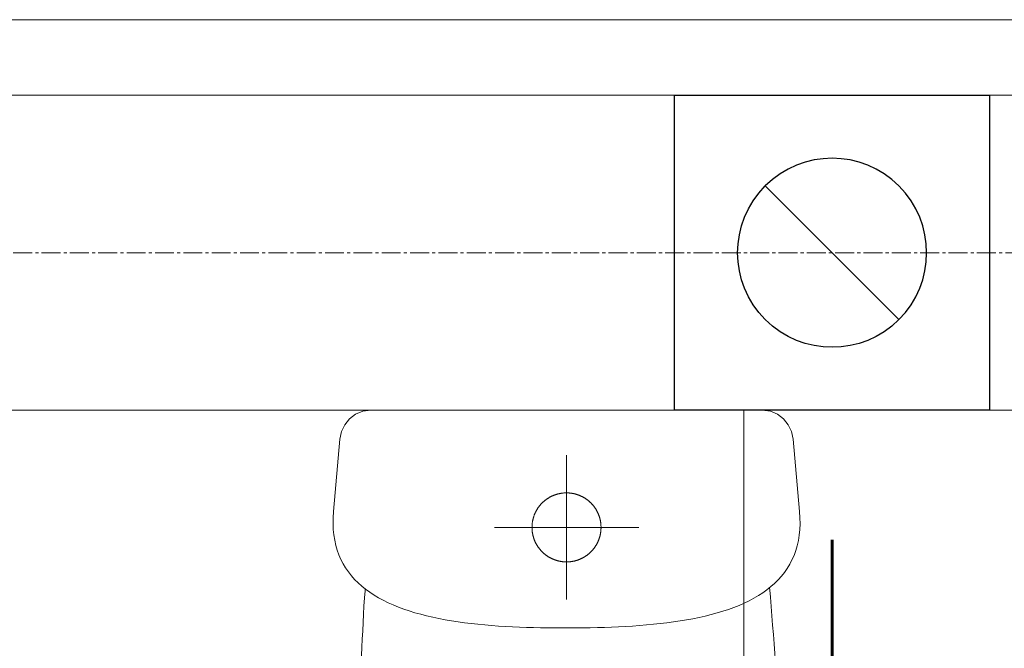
# Model space of a CAD drawing. Header units: centimetres. Extents: x 88729 to 133553, y -16225 to 14174.
# Tile 200 of 231: x 92312 to 92390, y -6333 to -6283. Entities that reach past the tile are written whole.
import ezdxf
from ezdxf.enums import TextEntityAlignment as Align

# ---------------------------------------------------------------- set-up
doc = ezdxf.new("R2010")
doc.units = ezdxf.units.CM
doc.linetypes.add('CENTER2', pattern=[1.125, 0.75, -0.125, 0.125, -0.125])
doc.layers.add('A-ARMATURA', color=252, linetype='Continuous', lineweight=5)
doc.layers.add('PR_izolacja', color=252, linetype='Continuous', lineweight=20)
for name, color, linetype in [('A-OS', 252, 'CENTER2'), ('A-SCIANY', 252, 'Continuous'), ('A-SUFITY', 252, 'Continuous'), ('B-IWE', 252, 'Continuous'), ('B-IWE-KAN', 252, 'Continuous'), ('E_PODKLAD', 7, 'Continuous'), ('mat', 252, 'Continuous'), ('R-MET-IWE', 252, 'Continuous'), ('rz_wentylacja', 252, 'Continuous')]:
    doc.layers.add(name, color=color, linetype=linetype)
doc.styles.get("Standard").update_dxf_attribs({"font": 'txt.shx'})
doc.linetypes.add('BATTING', pattern='A,0.00254,-2.54,[134,LTYPESHP.SHX,S=2.54,R=0,X=-2.54,Y=0],-5.08,[134,LTYPESHP.SHX,S=2.54,R=180,X=2.54,Y=0],-2.54', length=10.16254)

# ---------------------------------------------------------------- blocks, each defined once
blk = doc.blocks.new('A$C04280096')
at = {"layer": 'A-ARMATURA'}
for p, q in [((-161.82, -0.83), (-155.43, 0)), ((-155.43, 0), (155.43, 0)), ((155.43, 0), (161.82, -0.83)), ((-176, -11.46), (-172.25, -6.79)), ((-172.25, -6.79), (-167.48, -3.17)), ((-167.48, -3.17), (-161.82, -0.83)), ((161.82, -0.83), (167.48, -3.17)), ((167.48, -3.17), (172.25, -6.79)), ((172.25, -6.79), (176, -11.47)), ((-178.58, -16.96), (-176, -11.46)), ((176, -11.47), (178.58, -16.97)), ((-184.97, -80.5), (-179.85, -23.06)), ((-179.85, -23.06), (-178.58, -16.96)), ((178.58, -16.97), (179.85, -23.06)), ((179.85, -23.06), (184.97, -80.5)), ((0, -150.3), (0, -35.69)), ((-15.37, -70.32), (-15.61, -70.48)), ((-15.13, -70.16), (-15.37, -70.32)), ((-14.89, -70), (-15.13, -70.16)), ((-14.65, -69.84), (-14.89, -70)), ((-14.41, -69.69), (-14.65, -69.84)), ((-14.16, -69.54), (-14.41, -69.69)), ((-13.92, -69.39), (-14.16, -69.54)), ((-13.67, -69.25), (-13.92, -69.39)), ((-13.42, -69.11), (-13.67, -69.25)), ((-13.17, -68.97), (-13.42, -69.11)), ((-12.92, -68.83), (-13.17, -68.97)), ((-12.66, -68.7), (-12.92, -68.83)), ((-12.41, -68.57), (-12.66, -68.7)), ((-12.15, -68.44), (-12.41, -68.57)), ((-11.89, -68.31), (-12.15, -68.44)), ((-11.63, -68.19), (-11.89, -68.31)), ((-11.37, -68.07), (-11.63, -68.19)), ((-11.11, -67.95), (-11.37, -68.07)), ((-10.85, -67.84), (-11.11, -67.95)), ((-10.58, -67.72), (-10.85, -67.84)), ((-10.32, -67.62), (-10.58, -67.72)), ((-10.05, -67.51), (-10.32, -67.62)), ((-9.79, -67.4), (-10.05, -67.51)), ((-9.52, -67.3), (-9.79, -67.4)), ((-9.25, -67.21), (-9.52, -67.3)), ((-8.98, -67.11), (-9.25, -67.21)), ((-8.71, -67.02), (-8.98, -67.11)), ((-8.43, -66.93), (-8.71, -67.02)), ((-8.16, -66.84), (-8.43, -66.93)), ((-7.89, -66.76), (-8.16, -66.84)), ((-7.61, -66.68), (-7.89, -66.76)), ((-7.33, -66.6), (-7.61, -66.68)), ((-7.06, -66.52), (-7.33, -66.6)), ((-6.78, -66.45), (-7.06, -66.52)), ((-6.5, -66.38), (-6.78, -66.45)), ((-6.22, -66.31), (-6.5, -66.38)), ((-5.94, -66.25), (-6.22, -66.31)), ((-5.66, -66.19), (-5.94, -66.25)), ((-5.38, -66.13), (-5.66, -66.19)), ((-5.1, -66.08), (-5.38, -66.13)), ((-4.82, -66.02), (-5.1, -66.08)), ((-4.54, -65.97), (-4.82, -66.02)), ((-4.25, -65.93), (-4.54, -65.97)), ((-3.97, -65.89), (-4.25, -65.93)), ((-3.68, -65.85), (-3.97, -65.89)), ((-3.4, -65.81), (-3.68, -65.85)), ((-3.12, -65.77), (-3.4, -65.81)), ((-2.83, -65.74), (-3.12, -65.77)), ((-2.54, -65.72), (-2.83, -65.74)), ((-2.26, -65.69), (-2.54, -65.72)), ((-1.97, -65.67), (-2.26, -65.69)), ((-1.69, -65.65), (-1.97, -65.67)), ((-1.4, -65.63), (-1.69, -65.65)), ((-1.11, -65.62), (-1.4, -65.63)), ((-0.83, -65.61), (-1.11, -65.62)), ((-0.54, -65.6), (-0.83, -65.61)), ((-0.25, -65.6), (-0.54, -65.6)), ((0.03, -65.6), (-0.25, -65.6)), ((0.32, -65.6), (0.03, -65.6)), ((0.61, -65.6), (0.32, -65.6)), ((0.89, -65.61), (0.61, -65.6)), ((1.18, -65.62), (0.89, -65.61)), ((1.47, -65.64), (1.18, -65.62)), ((1.75, -65.65), (1.47, -65.64)), ((2.04, -65.67), (1.75, -65.65)), ((2.33, -65.7), (2.04, -65.67)), ((2.61, -65.72), (2.33, -65.7)), ((2.9, -65.75), (2.61, -65.72)), ((3.18, -65.78), (2.9, -65.75)), ((3.47, -65.82), (3.18, -65.78)), ((3.75, -65.86), (3.47, -65.82)), ((4.04, -65.9), (3.75, -65.86)), ((4.32, -65.94), (4.04, -65.9)), ((4.6, -65.99), (4.32, -65.94)), ((4.88, -66.04), (4.6, -65.99)), ((5.17, -66.09), (4.88, -66.04)), ((5.45, -66.14), (5.17, -66.09)), ((5.73, -66.2), (5.45, -66.14)), ((6.01, -66.26), (5.73, -66.2)), ((6.29, -66.33), (6.01, -66.26)), ((6.57, -66.4), (6.29, -66.33)), ((6.85, -66.47), (6.57, -66.4)), ((7.12, -66.54), (6.85, -66.47)), ((7.4, -66.62), (7.12, -66.54)), ((7.68, -66.69), (7.4, -66.62)), ((7.95, -66.78), (7.68, -66.69)), ((8.22, -66.86), (7.95, -66.78)), ((8.5, -66.95), (8.22, -66.86)), ((8.77, -67.04), (8.5, -66.95)), ((9.04, -67.13), (8.77, -67.04)), ((9.31, -67.23), (9.04, -67.13)), ((9.58, -67.33), (9.31, -67.23)), ((9.85, -67.43), (9.58, -67.33)), ((10.12, -67.53), (9.85, -67.43)), ((10.38, -67.64), (10.12, -67.53)), ((10.65, -67.75), (10.38, -67.64)), ((10.91, -67.86), (10.65, -67.75)), ((11.17, -67.98), (10.91, -67.86)), ((11.43, -68.1), (11.17, -67.98)), ((11.69, -68.22), (11.43, -68.1)), ((11.95, -68.34), (11.69, -68.22)), ((12.21, -68.47), (11.95, -68.34)), ((12.47, -68.6), (12.21, -68.47)), ((12.72, -68.73), (12.47, -68.6)), ((12.98, -68.86), (12.72, -68.73)), ((13.23, -69), (12.98, -68.86)), ((13.48, -69.14), (13.23, -69)), ((13.73, -69.28), (13.48, -69.14)), ((13.97, -69.43), (13.73, -69.28)), ((14.22, -69.58), (13.97, -69.43)), ((14.46, -69.73), (14.22, -69.58)), ((14.71, -69.88), (14.46, -69.73)), ((14.95, -70.03), (14.71, -69.88)), ((15.19, -70.19), (14.95, -70.03)), ((15.43, -70.35), (15.19, -70.19)), ((-22.96, -78.04), (-23.11, -78.28)), ((-22.8, -77.8), (-22.96, -78.04)), ((-22.64, -77.57), (-22.8, -77.8)), ((-22.48, -77.33), (-22.64, -77.57)), ((-22.31, -77.09), (-22.48, -77.33)), ((-22.14, -76.86), (-22.31, -77.09)), ((-21.97, -76.63), (-22.14, -76.86)), ((-21.8, -76.4), (-21.97, -76.63)), ((-21.63, -76.17), (-21.8, -76.4)), ((-21.45, -75.95), (-21.63, -76.17)), ((-21.27, -75.73), (-21.45, -75.95)), ((-21.09, -75.5), (-21.27, -75.73)), ((-20.9, -75.28), (-21.09, -75.5)), ((-20.72, -75.07), (-20.9, -75.28)), ((-20.53, -74.85), (-20.72, -75.07)), ((-20.34, -74.64), (-20.53, -74.85)), ((-20.14, -74.42), (-20.34, -74.64)), ((-19.95, -74.21), (-20.14, -74.42)), ((-19.75, -74.01), (-19.95, -74.21)), ((-19.55, -73.8), (-19.75, -74.01)), ((-19.35, -73.6), (-19.55, -73.8)), ((-19.14, -73.39), (-19.35, -73.6)), ((-18.94, -73.2), (-19.14, -73.39)), ((-18.73, -73), (-18.94, -73.2)), ((-18.52, -72.8), (-18.73, -73)), ((-18.31, -72.61), (-18.52, -72.8)), ((-18.09, -72.42), (-18.31, -72.61)), ((-17.87, -72.23), (-18.09, -72.42)), ((-17.66, -72.05), (-17.87, -72.23)), ((-17.44, -71.86), (-17.66, -72.05)), ((-17.21, -71.68), (-17.44, -71.86)), ((-16.99, -71.5), (-17.21, -71.68)), ((-16.76, -71.32), (-16.99, -71.5)), ((-16.54, -71.15), (-16.76, -71.32)), ((-16.31, -70.98), (-16.54, -71.15)), ((-16.08, -70.81), (-16.31, -70.98)), ((-15.84, -70.64), (-16.08, -70.81)), ((-15.61, -70.48), (-15.84, -70.64)), ((15.66, -70.52), (15.43, -70.35)), ((15.9, -70.68), (15.66, -70.52)), ((16.13, -70.85), (15.9, -70.68)), ((16.36, -71.02), (16.13, -70.85)), ((16.59, -71.19), (16.36, -71.02)), ((16.82, -71.37), (16.59, -71.19)), ((17.04, -71.54), (16.82, -71.37)), ((17.27, -71.72), (17.04, -71.54)), ((17.49, -71.91), (17.27, -71.72)), ((17.71, -72.09), (17.49, -71.91)), ((17.93, -72.28), (17.71, -72.09)), ((18.14, -72.46), (17.93, -72.28)), ((18.36, -72.66), (18.14, -72.46)), ((18.57, -72.85), (18.36, -72.66)), ((18.78, -73.04), (18.57, -72.85)), ((18.99, -73.24), (18.78, -73.04)), ((19.19, -73.44), (18.99, -73.24)), ((19.39, -73.64), (19.19, -73.44)), ((19.6, -73.85), (19.39, -73.64)), ((19.8, -74.05), (19.6, -73.85)), ((19.99, -74.26), (19.8, -74.05)), ((20.19, -74.47), (19.99, -74.26)), ((20.38, -74.69), (20.19, -74.47)), ((20.57, -74.9), (20.38, -74.69)), ((20.76, -75.12), (20.57, -74.9)), ((20.95, -75.33), (20.76, -75.12)), ((21.13, -75.56), (20.95, -75.33)), ((21.31, -75.78), (21.13, -75.56)), ((21.49, -76), (21.31, -75.78)), ((21.67, -76.23), (21.49, -76)), ((21.84, -76.46), (21.67, -76.23)), ((22.01, -76.69), (21.84, -76.46)), ((22.18, -76.92), (22.01, -76.69)), ((22.35, -77.15), (22.18, -76.92)), ((22.51, -77.38), (22.35, -77.15)), ((22.68, -77.62), (22.51, -77.38)), ((22.84, -77.86), (22.68, -77.62)), ((22.99, -78.1), (22.84, -77.86)), ((23.15, -78.34), (22.99, -78.1)), ((-185.34, -90.09), (-185.28, -85.38)), ((-185.28, -85.38), (-184.97, -80.5)), ((-26.45, -85.87), (-26.53, -86.15)), ((-26.38, -85.59), (-26.45, -85.87)), ((-26.3, -85.32), (-26.38, -85.59)), ((-26.22, -85.04), (-26.3, -85.32)), ((-26.13, -84.77), (-26.22, -85.04)), ((-26.04, -84.49), (-26.13, -84.77)), ((-25.95, -84.22), (-26.04, -84.49)), ((-25.86, -83.95), (-25.95, -84.22)), ((-25.76, -83.68), (-25.86, -83.95)), ((-25.67, -83.41), (-25.76, -83.68)), ((-25.56, -83.14), (-25.67, -83.41)), ((-25.46, -82.88), (-25.56, -83.14)), ((-25.35, -82.61), (-25.46, -82.88)), ((-25.24, -82.34), (-25.35, -82.61)), ((-25.13, -82.08), (-25.24, -82.34)), ((-25.01, -81.82), (-25.13, -82.08)), ((-24.89, -81.56), (-25.01, -81.82)), ((-24.77, -81.3), (-24.89, -81.56)), ((-24.65, -81.04), (-24.77, -81.3)), ((-24.52, -80.78), (-24.65, -81.04)), ((-24.39, -80.52), (-24.52, -80.78)), ((-24.26, -80.27), (-24.39, -80.52)), ((-24.13, -80.02), (-24.26, -80.27)), ((-23.99, -79.76), (-24.13, -80.02)), ((-23.85, -79.51), (-23.99, -79.76)), ((-23.71, -79.26), (-23.85, -79.51)), ((-23.56, -79.02), (-23.71, -79.26)), ((-23.42, -78.77), (-23.56, -79.02)), ((-23.27, -78.53), (-23.42, -78.77)), ((-23.11, -78.28), (-23.27, -78.53)), ((23.3, -78.58), (23.15, -78.34)), ((23.45, -78.83), (23.3, -78.58)), ((23.6, -79.08), (23.45, -78.83)), ((23.74, -79.32), (23.6, -79.08)), ((23.88, -79.57), (23.74, -79.32)), ((24.02, -79.82), (23.88, -79.57)), ((24.16, -80.08), (24.02, -79.82)), ((24.29, -80.33), (24.16, -80.08)), ((24.42, -80.58), (24.29, -80.33)), ((24.55, -80.84), (24.42, -80.58)), ((24.68, -81.1), (24.55, -80.84)), ((24.8, -81.36), (24.68, -81.1)), ((24.92, -81.62), (24.8, -81.36)), ((25.04, -81.88), (24.92, -81.62)), ((25.16, -82.14), (25.04, -81.88)), ((25.27, -82.41), (25.16, -82.14)), ((25.38, -82.67), (25.27, -82.41)), ((25.48, -82.94), (25.38, -82.67)), ((25.59, -83.21), (25.48, -82.94)), ((25.69, -83.47), (25.59, -83.21)), ((25.79, -83.74), (25.69, -83.47)), ((25.88, -84.01), (25.79, -83.74)), ((25.98, -84.29), (25.88, -84.01)), ((26.07, -84.56), (25.98, -84.29)), ((26.15, -84.83), (26.07, -84.56)), ((26.24, -85.11), (26.15, -84.83)), ((26.32, -85.38), (26.24, -85.11)), ((26.4, -85.66), (26.32, -85.38)), ((26.47, -85.93), (26.4, -85.66)), ((26.54, -86.21), (26.47, -85.93)), ((184.97, -80.5), (185.28, -85.44)), ((185.28, -85.44), (185.34, -90.2)), ((-185.15, -94.62), (-185.34, -90.09)), ((-57.3, -92.99), (57.3, -92.99)), ((-27.39, -92.67), (-27.4, -92.96)), ((-27.4, -92.96), (-27.39, -93.24)), ((-27.38, -92.1), (-27.39, -92.38)), ((-27.39, -92.38), (-27.39, -92.67)), ((-27.39, -93.24), (-27.39, -93.53)), ((-27.39, -93.53), (-27.38, -93.82)), ((-27.37, -91.81), (-27.38, -92.1)), ((-27.36, -91.52), (-27.37, -91.81)), ((-27.34, -91.24), (-27.36, -91.52)), ((-27.32, -90.95), (-27.34, -91.24)), ((-27.3, -90.67), (-27.32, -90.95)), ((-27.27, -90.38), (-27.3, -90.67)), ((-27.24, -90.09), (-27.27, -90.38)), ((-27.21, -89.81), (-27.24, -90.09)), ((-27.18, -89.52), (-27.21, -89.81)), ((-27.14, -89.24), (-27.18, -89.52)), ((-27.1, -88.96), (-27.14, -89.24)), ((-27.05, -88.67), (-27.1, -88.96)), ((-27.01, -88.39), (-27.05, -88.67)), ((-26.96, -88.11), (-27.01, -88.39)), ((-26.9, -87.82), (-26.96, -88.11)), ((-26.85, -87.54), (-26.9, -87.82)), ((-26.79, -87.26), (-26.85, -87.54)), ((-26.73, -86.98), (-26.79, -87.26)), ((-26.66, -86.7), (-26.73, -86.98)), ((-26.6, -86.42), (-26.66, -86.7)), ((-26.53, -86.15), (-26.6, -86.42)), ((26.61, -86.49), (26.54, -86.21)), ((26.68, -86.77), (26.61, -86.49)), ((26.74, -87.05), (26.68, -86.77)), ((26.8, -87.33), (26.74, -87.05)), ((26.86, -87.61), (26.8, -87.33)), ((26.92, -87.89), (26.86, -87.61)), ((26.97, -88.17), (26.92, -87.89)), ((27.02, -88.46), (26.97, -88.17)), ((27.06, -88.74), (27.02, -88.46)), ((27.11, -89.02), (27.06, -88.74)), ((27.15, -89.31), (27.11, -89.02)), ((27.18, -89.59), (27.15, -89.31)), ((27.22, -89.88), (27.18, -89.59)), ((27.25, -90.16), (27.22, -89.88)), ((27.28, -90.45), (27.25, -90.16)), ((27.3, -90.73), (27.28, -90.45)), ((27.32, -91.02), (27.3, -90.73)), ((27.34, -91.3), (27.32, -91.02)), ((27.36, -91.59), (27.34, -91.3)), ((27.37, -91.88), (27.36, -91.59)), ((27.38, -92.16), (27.37, -91.88)), ((27.39, -92.45), (27.38, -92.16)), ((27.38, -93.89), (27.39, -93.6)), ((27.39, -92.74), (27.39, -92.45)), ((27.4, -93.03), (27.39, -92.74)), ((27.39, -93.32), (27.4, -93.03)), ((27.39, -93.6), (27.39, -93.32)), ((27.4, -92.99), (27.4, -92.99)), ((27.4, -93.03), (27.4, -93.03)), ((185.34, -90.2), (185.15, -94.79)), ((-184.71, -99), (-185.15, -94.62)), ((-184.04, -103.2), (-184.71, -99)), ((-27.38, -93.82), (-27.37, -94.1)), ((-27.37, -94.1), (-27.36, -94.39)), ((-27.36, -94.39), (-27.34, -94.68)), ((-27.34, -94.68), (-27.32, -94.96)), ((-27.32, -94.96), (-27.3, -95.25)), ((-27.3, -95.25), (-27.28, -95.54)), ((-27.28, -95.54), (-27.25, -95.82)), ((-27.25, -95.82), (-27.22, -96.11)), ((-27.22, -96.11), (-27.18, -96.39)), ((-27.18, -96.39), (-27.15, -96.68)), ((-27.15, -96.68), (-27.11, -96.96)), ((-27.11, -96.96), (-27.06, -97.24)), ((-27.06, -97.24), (-27.02, -97.53)), ((-27.02, -97.53), (-26.97, -97.81)), ((-26.97, -97.81), (-26.92, -98.09)), ((-26.92, -98.09), (-26.86, -98.37)), ((-26.86, -98.37), (-26.8, -98.65)), ((-26.8, -98.65), (-26.74, -98.93)), ((-26.74, -98.93), (-26.68, -99.21)), ((-26.68, -99.21), (-26.61, -99.49)), ((-26.61, -99.49), (-26.54, -99.77)), ((-26.54, -99.77), (-26.47, -100.05)), ((-26.47, -100.05), (-26.4, -100.33)), ((-26.4, -100.33), (-26.32, -100.6)), ((-26.32, -100.6), (-26.24, -100.88)), ((-26.24, -100.88), (-26.15, -101.15)), ((-26.15, -101.15), (-26.07, -101.42)), ((-26.07, -101.42), (-25.98, -101.7)), ((25.95, -101.77), (26.04, -101.49)), ((26.04, -101.49), (26.13, -101.22)), ((26.13, -101.22), (26.22, -100.95)), ((26.22, -100.95), (26.3, -100.67)), ((26.3, -100.67), (26.38, -100.4)), ((26.38, -100.4), (26.45, -100.12)), ((26.45, -100.12), (26.53, -99.84)), ((26.53, -99.84), (26.6, -99.56)), ((26.6, -99.56), (26.66, -99.28)), ((26.66, -99.28), (26.73, -99)), ((26.73, -99), (26.79, -98.72)), ((26.79, -98.72), (26.85, -98.44)), ((26.85, -98.44), (26.9, -98.16)), ((26.9, -98.16), (26.96, -97.88)), ((26.96, -97.88), (27.01, -97.6)), ((27.01, -97.6), (27.05, -97.32)), ((27.05, -97.32), (27.1, -97.03)), ((27.1, -97.03), (27.14, -96.75)), ((27.14, -96.75), (27.17, -96.46)), ((27.17, -96.46), (27.21, -96.18)), ((27.21, -96.18), (27.24, -95.89)), ((27.24, -95.89), (27.27, -95.61)), ((27.27, -95.61), (27.3, -95.32)), ((27.3, -95.32), (27.32, -95.04)), ((27.32, -95.04), (27.34, -94.75)), ((27.34, -94.75), (27.36, -94.46)), ((27.36, -94.46), (27.37, -94.18)), ((27.37, -94.18), (27.38, -93.89)), ((184.7, -99.21), (184.02, -103.46)), ((185.15, -94.79), (184.7, -99.21)), ((-183.13, -107.25), (-184.04, -103.2)), ((-182, -111.14), (-183.13, -107.25)), ((-25.98, -101.7), (-25.88, -101.97)), ((-25.88, -101.97), (-25.79, -102.24)), ((-25.79, -102.24), (-25.69, -102.51)), ((-25.69, -102.51), (-25.59, -102.78)), ((-25.59, -102.78), (-25.48, -103.04)), ((-25.48, -103.04), (-25.38, -103.31)), ((-25.38, -103.31), (-25.27, -103.58)), ((-25.27, -103.58), (-25.16, -103.84)), ((-25.16, -103.84), (-25.04, -104.1)), ((-25.04, -104.1), (-24.92, -104.36)), ((-24.92, -104.36), (-24.8, -104.62)), ((-24.8, -104.62), (-24.68, -104.88)), ((-24.68, -104.88), (-24.55, -105.14)), ((-24.55, -105.14), (-24.43, -105.4)), ((-24.43, -105.4), (-24.29, -105.65)), ((-24.29, -105.65), (-24.16, -105.91)), ((-24.16, -105.91), (-24.02, -106.16)), ((-24.02, -106.16), (-23.88, -106.41)), ((-23.88, -106.41), (-23.74, -106.66)), ((-23.74, -106.66), (-23.6, -106.91)), ((-23.6, -106.91), (-23.45, -107.15)), ((-23.45, -107.15), (-23.3, -107.4)), ((-23.3, -107.4), (-23.15, -107.64)), ((-23.15, -107.64), (-23, -107.88)), ((-23, -107.88), (-22.84, -108.12)), ((-22.84, -108.12), (-22.68, -108.36)), ((-22.68, -108.36), (-22.52, -108.6)), ((-22.52, -108.6), (-22.35, -108.83)), ((-22.35, -108.83), (-22.18, -109.07)), ((-22.18, -109.07), (-22.01, -109.3)), ((-22.01, -109.3), (-21.84, -109.53)), ((21.8, -109.59), (21.97, -109.36)), ((21.97, -109.36), (22.14, -109.13)), ((22.14, -109.13), (22.31, -108.89)), ((22.31, -108.89), (22.47, -108.66)), ((22.47, -108.66), (22.64, -108.42)), ((22.64, -108.42), (22.8, -108.18)), ((22.8, -108.18), (22.96, -107.94)), ((22.96, -107.94), (23.11, -107.7)), ((23.11, -107.7), (23.26, -107.46)), ((23.26, -107.46), (23.41, -107.22)), ((23.41, -107.22), (23.56, -106.97)), ((23.56, -106.97), (23.71, -106.72)), ((23.71, -106.72), (23.85, -106.47)), ((23.85, -106.47), (23.99, -106.22)), ((23.99, -106.22), (24.13, -105.97)), ((24.13, -105.97), (24.26, -105.72)), ((24.26, -105.72), (24.39, -105.46)), ((24.39, -105.46), (24.52, -105.21)), ((24.52, -105.21), (24.65, -104.95)), ((24.65, -104.95), (24.77, -104.69)), ((24.77, -104.69), (24.89, -104.43)), ((24.89, -104.43), (25.01, -104.17)), ((25.01, -104.17), (25.13, -103.91)), ((25.13, -103.91), (25.24, -103.64)), ((25.24, -103.64), (25.35, -103.38)), ((25.35, -103.38), (25.46, -103.11)), ((25.46, -103.11), (25.56, -102.85)), ((25.56, -102.85), (25.66, -102.58)), ((25.66, -102.58), (25.76, -102.31)), ((25.76, -102.31), (25.86, -102.04)), ((25.86, -102.04), (25.95, -101.77)), ((183.1, -107.54), (181.95, -111.46)), ((184.02, -103.46), (183.1, -107.54)), ((-180.65, -114.88), (-182, -111.14)), ((-179.08, -118.47), (-180.65, -114.88)), ((-21.84, -109.53), (-21.67, -109.76)), ((-21.67, -109.76), (-21.49, -109.98)), ((-21.49, -109.98), (-21.31, -110.21)), ((-21.31, -110.21), (-21.13, -110.43)), ((-21.13, -110.43), (-20.95, -110.65)), ((-20.95, -110.65), (-20.76, -110.87)), ((-20.76, -110.87), (-20.57, -111.08)), ((-20.57, -111.08), (-20.38, -111.3)), ((-20.38, -111.3), (-20.19, -111.51)), ((-20.19, -111.51), (-19.99, -111.72)), ((-19.99, -111.72), (-19.8, -111.93)), ((-19.8, -111.93), (-19.6, -112.13)), ((-19.6, -112.13), (-19.4, -112.34)), ((-19.4, -112.34), (-19.19, -112.54)), ((-19.19, -112.54), (-18.99, -112.74)), ((-18.99, -112.74), (-18.78, -112.94)), ((-18.78, -112.94), (-18.57, -113.13)), ((-18.57, -113.13), (-18.36, -113.33)), ((-18.36, -113.33), (-18.14, -113.52)), ((-18.14, -113.52), (-17.93, -113.71)), ((-17.93, -113.71), (-17.71, -113.89)), ((-17.71, -113.89), (-17.49, -114.08)), ((-17.49, -114.08), (-17.27, -114.26)), ((-17.27, -114.26), (-17.04, -114.44)), ((-17.04, -114.44), (-16.82, -114.62)), ((-16.82, -114.62), (-16.59, -114.79)), ((-16.59, -114.79), (-16.36, -114.96)), ((-16.36, -114.96), (-16.13, -115.14)), ((-16.13, -115.14), (-15.9, -115.3)), ((-15.9, -115.3), (-15.66, -115.47)), ((-15.66, -115.47), (-15.43, -115.63)), ((-15.43, -115.63), (-15.19, -115.79)), ((-15.19, -115.79), (-14.95, -115.95)), ((-14.95, -115.95), (-14.71, -116.1)), ((-14.71, -116.1), (-14.47, -116.26)), ((-14.47, -116.26), (-14.22, -116.41)), ((-14.22, -116.41), (-13.98, -116.55)), ((-13.98, -116.55), (-13.73, -116.7)), ((-13.73, -116.7), (-13.48, -116.84)), ((-13.48, -116.84), (-13.23, -116.98)), ((-13.23, -116.98), (-12.98, -117.12)), ((-12.98, -117.12), (-12.72, -117.25)), ((12.66, -117.29), (12.91, -117.15)), ((12.91, -117.15), (13.17, -117.02)), ((13.17, -117.02), (13.42, -116.88)), ((13.42, -116.88), (13.67, -116.74)), ((13.67, -116.74), (13.91, -116.59)), ((13.91, -116.59), (14.16, -116.44)), ((14.16, -116.44), (14.41, -116.3)), ((14.41, -116.3), (14.65, -116.14)), ((14.65, -116.14), (14.89, -115.99)), ((14.89, -115.99), (15.13, -115.83)), ((15.13, -115.83), (15.37, -115.67)), ((15.37, -115.67), (15.6, -115.51)), ((15.6, -115.51), (15.84, -115.34)), ((15.84, -115.34), (16.07, -115.18)), ((16.07, -115.18), (16.3, -115.01)), ((16.3, -115.01), (16.53, -114.84)), ((16.53, -114.84), (16.76, -114.66)), ((16.76, -114.66), (16.99, -114.49)), ((16.99, -114.49), (17.21, -114.31)), ((17.21, -114.31), (17.43, -114.12)), ((17.43, -114.12), (17.65, -113.94)), ((17.65, -113.94), (17.87, -113.76)), ((17.87, -113.76), (18.09, -113.57)), ((18.09, -113.57), (18.3, -113.38)), ((18.3, -113.38), (18.52, -113.18)), ((18.52, -113.18), (18.73, -112.99)), ((18.73, -112.99), (18.94, -112.79)), ((18.94, -112.79), (19.14, -112.59)), ((19.14, -112.59), (19.35, -112.39)), ((19.35, -112.39), (19.55, -112.19)), ((19.55, -112.19), (19.75, -111.98)), ((19.75, -111.98), (19.95, -111.77)), ((19.95, -111.77), (20.14, -111.56)), ((20.14, -111.56), (20.33, -111.35)), ((20.33, -111.35), (20.53, -111.14)), ((20.53, -111.14), (20.71, -110.92)), ((20.71, -110.92), (20.9, -110.7)), ((20.9, -110.7), (21.09, -110.48)), ((21.09, -110.48), (21.27, -110.26)), ((21.27, -110.26), (21.45, -110.04)), ((21.45, -110.04), (21.62, -109.81)), ((21.62, -109.81), (21.8, -109.59)), ((180.58, -115.23), (178.98, -118.84)), ((181.95, -111.46), (180.58, -115.23)), ((-177.3, -121.91), (-179.08, -118.47)), ((-175.32, -125.21), (-177.3, -121.91)), ((-12.72, -117.25), (-12.47, -117.39)), ((-12.47, -117.39), (-12.21, -117.52)), ((-12.21, -117.52), (-11.96, -117.64)), ((-11.96, -117.64), (-11.7, -117.77)), ((-11.7, -117.77), (-11.44, -117.89)), ((-11.44, -117.89), (-11.18, -118.01)), ((-11.18, -118.01), (-10.91, -118.12)), ((-10.91, -118.12), (-10.65, -118.23)), ((-10.65, -118.23), (-10.38, -118.34)), ((-10.38, -118.34), (-10.12, -118.45)), ((-10.12, -118.45), (-9.85, -118.56)), ((-9.85, -118.56), (-9.58, -118.66)), ((-9.58, -118.66), (-9.31, -118.76)), ((-9.31, -118.76), (-9.04, -118.85)), ((-9.04, -118.85), (-8.77, -118.95)), ((-8.77, -118.95), (-8.5, -119.04)), ((-8.5, -119.04), (-8.23, -119.12)), ((-8.23, -119.12), (-7.95, -119.21)), ((-7.95, -119.21), (-7.68, -119.29)), ((-7.68, -119.29), (-7.4, -119.37)), ((-7.4, -119.37), (-7.13, -119.45)), ((-7.13, -119.45), (-6.85, -119.52)), ((-6.85, -119.52), (-6.57, -119.59)), ((-6.57, -119.59), (-6.29, -119.66)), ((-6.29, -119.66), (-6.01, -119.72)), ((-6.01, -119.72), (-5.73, -119.78)), ((-5.73, -119.78), (-5.45, -119.84)), ((-5.45, -119.84), (-5.17, -119.9)), ((-5.17, -119.9), (-4.89, -119.95)), ((-4.89, -119.95), (-4.6, -120)), ((-4.6, -120), (-4.32, -120.04)), ((-4.32, -120.04), (-4.04, -120.09)), ((-4.04, -120.09), (-3.75, -120.13)), ((-3.75, -120.13), (-3.47, -120.17)), ((-3.47, -120.17), (-3.18, -120.2)), ((-3.18, -120.2), (-2.9, -120.23)), ((-2.9, -120.23), (-2.61, -120.26)), ((-2.61, -120.26), (-2.33, -120.29)), ((-2.33, -120.29), (-2.04, -120.31)), ((-2.04, -120.31), (-1.76, -120.33)), ((-1.76, -120.33), (-1.47, -120.35)), ((-1.47, -120.35), (-1.18, -120.36)), ((-1.18, -120.36), (-0.9, -120.37)), ((-0.9, -120.37), (-0.61, -120.38)), ((-0.61, -120.38), (-0.32, -120.39)), ((-0.32, -120.39), (-0.04, -120.39)), ((-0.04, -120.39), (0.25, -120.39)), ((0.25, -120.39), (0.54, -120.38)), ((0.54, -120.38), (0.82, -120.38)), ((0.82, -120.38), (1.11, -120.37)), ((1.11, -120.37), (1.4, -120.35)), ((1.4, -120.35), (1.68, -120.34)), ((1.68, -120.34), (1.97, -120.32)), ((1.97, -120.32), (2.26, -120.29)), ((2.26, -120.29), (2.54, -120.27)), ((2.54, -120.27), (2.83, -120.24)), ((2.83, -120.24), (3.11, -120.21)), ((3.11, -120.21), (3.4, -120.18)), ((3.4, -120.18), (3.68, -120.14)), ((3.68, -120.14), (3.97, -120.1)), ((3.97, -120.1), (4.25, -120.06)), ((4.25, -120.06), (4.53, -120.01)), ((4.53, -120.01), (4.82, -119.96)), ((4.82, -119.96), (5.1, -119.91)), ((5.1, -119.91), (5.38, -119.85)), ((5.38, -119.85), (5.66, -119.8)), ((5.66, -119.8), (5.94, -119.74)), ((5.94, -119.74), (6.22, -119.67)), ((6.22, -119.67), (6.5, -119.61)), ((6.5, -119.61), (6.78, -119.54)), ((6.78, -119.54), (7.06, -119.46)), ((7.06, -119.46), (7.33, -119.39)), ((7.33, -119.39), (7.61, -119.31)), ((7.61, -119.31), (7.88, -119.23)), ((7.88, -119.23), (8.16, -119.15)), ((8.16, -119.15), (8.43, -119.06)), ((8.43, -119.06), (8.7, -118.97)), ((8.7, -118.97), (8.97, -118.88)), ((8.97, -118.88), (9.25, -118.78)), ((9.25, -118.78), (9.52, -118.68)), ((9.52, -118.68), (9.78, -118.58)), ((9.78, -118.58), (10.05, -118.48)), ((10.05, -118.48), (10.32, -118.37)), ((10.32, -118.37), (10.58, -118.26)), ((10.58, -118.26), (10.85, -118.15)), ((10.85, -118.15), (11.11, -118.03)), ((11.11, -118.03), (11.37, -117.92)), ((11.37, -117.92), (11.63, -117.8)), ((11.63, -117.8), (11.89, -117.67)), ((11.89, -117.67), (12.15, -117.55)), ((12.15, -117.55), (12.4, -117.42)), ((12.4, -117.42), (12.66, -117.29)), ((177.18, -122.29), (175.16, -125.6)), ((178.98, -118.84), (177.18, -122.29)), ((-173.14, -128.36), (-175.32, -125.21)), ((-170.76, -131.37), (-173.14, -128.36)), ((-168.2, -134.25), (-170.76, -131.37)), ((170.54, -131.78), (167.94, -134.67)), ((172.95, -128.76), (170.54, -131.78)), ((175.16, -125.6), (172.95, -128.76)), ((-165.45, -137), (-168.2, -134.25)), ((-162.53, -139.61), (-165.45, -137)), ((-159.44, -142.1), (-162.53, -139.61)), ((162.19, -140.02), (159.06, -142.51)), ((165.16, -137.41), (162.19, -140.02)), ((167.94, -134.67), (165.16, -137.41)), ((-160.46, -148.9), (-159.94, -143.35)), ((-159.94, -143.35), (-159.8, -141.81)), ((-156.18, -144.47), (-159.44, -142.1)), ((-152.76, -146.71), (-156.18, -144.47)), ((-149.19, -148.84), (-152.76, -146.71)), ((152.29, -147.1), (148.67, -149.21)), ((155.76, -144.86), (152.29, -147.1)), ((159.06, -142.51), (155.76, -144.86)), ((161.15, -140.85), (161.32, -142.74)), ((161.32, -142.74), (161.82, -148.3)), ((-145.47, -150.85), (-149.19, -148.84)), ((-141.61, -152.75), (-145.47, -150.85)), ((-137.6, -154.55), (-141.61, -152.75)), ((-133.47, -156.23), (-137.6, -154.55)), ((-129.21, -157.82), (-133.47, -156.23)), ((136.94, -154.87), (132.76, -156.54)), ((140.99, -153.1), (136.94, -154.87)), ((144.91, -151.21), (140.99, -153.1)), ((148.67, -149.21), (144.91, -151.21)), ((-124.83, -159.3), (-129.21, -157.82)), ((-120.34, -160.69), (-124.83, -159.3)), ((-115.74, -161.98), (-120.34, -160.69)), ((-111.03, -163.18), (-115.74, -161.98)), ((-106.22, -164.3), (-111.03, -163.18)), ((110.06, -163.38), (105.2, -164.47)), ((114.82, -162.2), (110.06, -163.38)), ((119.47, -160.93), (114.82, -162.2)), ((124.02, -159.56), (119.47, -160.93)), ((128.45, -158.1), (124.02, -159.56)), ((132.76, -156.54), (128.45, -158.1)), ((-101.32, -165.33), (-106.22, -164.3)), ((-96.34, -166.28), (-101.32, -165.33)), ((-91.27, -167.15), (-96.34, -166.28)), ((-86.13, -167.94), (-91.27, -167.15)), ((-80.92, -168.66), (-86.13, -167.94)), ((-75.64, -169.31), (-80.92, -168.66)), ((-70.3, -169.9), (-75.64, -169.31)), ((-64.91, -170.42), (-70.3, -169.9)), ((-59.47, -170.88), (-64.91, -170.42)), ((-53.99, -171.29), (-59.47, -170.88)), ((-48.48, -171.63), (-53.99, -171.29)), ((-42.93, -171.93), (-48.48, -171.63)), ((-37.36, -172.18), (-42.93, -171.93)), ((41.35, -171.9), (35.74, -172.14)), ((46.93, -171.61), (41.35, -171.9)), ((52.49, -171.27), (46.93, -171.61)), ((58.01, -170.88), (52.49, -171.27)), ((63.5, -170.43), (58.01, -170.88)), ((68.93, -169.93), (63.5, -170.43)), ((74.31, -169.36), (68.93, -169.93)), ((79.64, -168.73), (74.31, -169.36)), ((84.9, -168.03), (79.64, -168.73)), ((90.09, -167.25), (84.9, -168.03)), ((95.21, -166.41), (90.09, -167.25)), ((100.25, -165.48), (95.21, -166.41)), ((105.2, -164.47), (100.25, -165.48)), ((-31.76, -172.38), (-37.36, -172.18)), ((-26.15, -172.54), (-31.76, -172.38)), ((-20.54, -172.66), (-26.15, -172.54)), ((-14.92, -172.75), (-20.54, -172.66)), ((-9.3, -172.8), (-14.92, -172.75)), ((-3.69, -172.82), (-9.3, -172.8)), ((1.9, -172.81), (-3.69, -172.82)), ((7.53, -172.78), (1.9, -172.81)), ((1.9, -172.81), (1.9, -172.81)), ((13.18, -172.71), (7.53, -172.78)), ((18.82, -172.62), (13.18, -172.71)), ((24.47, -172.5), (18.82, -172.62)), ((30.11, -172.34), (24.47, -172.5)), ((35.74, -172.14), (30.11, -172.34))]:
    blk.add_line(p, q, dxfattribs=at)
at = {"layer": 'A-ARMATURA', "linetype": 'Continuous'}
for centre, radius, start, end in [((-5010.96, -574.67), 5190.32, 2.07305, 4.71198), ((-8576.26, 264.4), 8425.94, 355.762455, 357.188478)]:
    blk.add_arc(centre, radius, start, end, dxfattribs=at)
blk = doc.blocks.new('A$C6D4569AD')
at = {"layer": 'A-ARMATURA', "xscale": -0.09999999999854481, "yscale": 0.1000000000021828, "zscale": 0.1, "rotation": 270}
blk.add_blockref('A$C04280096', (15.03, 0), dxfattribs=at)
blk = doc.blocks.new('IWE0W')
at = {"layer": 'B-IWE-KAN'}
blk.add_lwpolyline([(0.8536, 0.8536, -1), (0.1464, 0.1464), (0.8536, 0.8536, 1), (0.1464, 0.1464)], format="xyb", dxfattribs=at)
blk = doc.blocks.new('IWE0W011')
at = {"layer": 'B-IWE'}
blk.add_lwpolyline([(0, 0), (25, 0), (25, 25), (0, 25), (0, 0)], dxfattribs=at)
at = {"xscale": 15, "yscale": 15, "zscale": 15}
blk.add_blockref('IWE0W', (5, 5), dxfattribs=at)
at = {"layer": 'R-MET-IWE', "width": 0.75}
blk.add_attdef('NR', text='', height=9.5, dxfattribs=at).set_placement((12.5, 37), align=Align.MIDDLE)
blk = doc.blocks.new('A$Ce817dbbb')
at = {"layer": 'A-OS', "color": 252, "lineweight": 9, "ltscale": 2}
blk.add_line((-165.896, -16766.517), (3323.946, -16766.517), dxfattribs=at)
at = {"layer": 'A-SCIANY', "color": 252, "lineweight": 9, "ltscale": 3}
blk.add_line((1004.104, -16779.017), (629.104, -16779.017), dxfattribs=at)
at = {"layer": 'A-SUFITY', "lineweight": 0, "ltscale": 0.1}
blk.add_line((967.604, -17079.017), (967.604, -16779.017), dxfattribs=at)
at = {"layer": 'mat', "color": 252, "lineweight": 9}
blk.add_line((-140.896, -16754.017), (1004.104, -16754.017), dxfattribs=at)
at = {"layer": 'PR_izolacja', "color": 252, "linetype": 'BATTING', "lineweight": 9, "ltscale": 0.28}
blk.add_line((-134.896, -16748.017), (998.104, -16748.017), dxfattribs=at)
at = {"layer": 'A-ARMATURA', "color": 252, "lineweight": 9, "xscale": -1, "rotation": 270}
blk.add_blockref('A$C6D4569AD', (953.52, -16794.047), dxfattribs=at)
at = {"layer": 'rz_wentylacja', "color": 252, "lineweight": 9}
ref = blk.add_blockref('IWE0W011', (962.104, -16754.017), dxfattribs=dict(at, xscale=-1, rotation=180))
ref.add_attrib('NR', 'k.s.-', (981.459, -16828.38), dxfattribs={"layer": 'R-MET-IWE', "height": 16, "rotation": 90, "width": 0.75})
at = {"layer": 'R-MET-IWE', "color": 252, "lineweight": 9, "width": 0.75}
for tag, rotation, p in [('0-', 90, (-1139.045, -4143.611)), ('0-', 90, (-1113.045, -4143.611)), ('0-', 90, (-1087.045, -4143.611)), ('2-', 90, (-796.045, -4143.611)), ('2-', 90, (-505.045, -4143.611)), ('0-', 90, (-480.045, -4143.611)), ('0-', 90, (-456.045, -4143.611)), ('2-', 90, (-166.045, -4143.611)), ('2-', 90, (-625.663, -4833.611)), ('2-', 90, (-599.663, -4833.611)), ('2-', 90, (-573.663, -4833.611)), ('0-', 180, (-2169.638, -4848.468)), ('0-', 180, (-2169.638, -4873.468)), ('0-', 180, (-2169.638, -4899.468)), ('-2', 90, (-1661.47, -4961.645)), ('-2', 90, (-1636.47, -4961.645)), ('0-', 270, (-1489.782, -4968.061)), ('0-', 270, (-1464.782, -4968.061)), ('0-', 270, (-1439.782, -4968.061)), ('0-', 270, (-1364.782, -4968.061)), ('0-', 270, (-1339.782, -4968.061)), ('0-', 270, (-1314.782, -4968.061)), ('0-', 270, (328.218, -4968.061)), ('0-', 270, (354.218, -4968.061)), ('0-', 270, (1256.218, -4968.061)), ('0-', 270, (1282.218, -4968.061)), ('0-', 90, (-513.045, -5496.611)), ('0-', 90, (-487.045, -5496.611)), ('K.S.-', 90, (-487.045, -5766.111)), ('0-', 90, (-513.045, -5766.111)), ('1-', 90, (-539.045, -6114.611)), ('0-', 90, (-513.045, -6114.611)), ('0-', 90, (-487.045, -6114.611)), ('0-', 90, (301.955, -6545.611)), ('0-', 90, (327.955, -6545.611)), ('0-', 90, (353.955, -6545.611)), ('0-', 90, (416.113, -6545.611)), ('0-', 90, (1255.955, -6545.611)), ('0-', 90, (1281.955, -6545.611)), ('1-', 90, (2382.955, -6845.611)), ('1-', 90, (2408.955, -6845.611)), ('1-', 90, (2434.955, -6845.611)), ('1-', 90, (2827.955, -6845.611)), ('1-', 90, (2853.955, -6845.611)), ('1-', 90, (2879.955, -6845.611)), ('<-2', 90, (-910.64, -10482.409)), ('2->', 90, (-718.146, -10854.38)), ('2->', 90, (-692.146, -10854.38)), ('2->', 90, (-744.146, -10870.803)), ('-0', 90, (-186.093, -12450.121)), ('1-', 90, (2264.472, -12866.38)), ('1-', 90, (2290.472, -12866.38)), ('1-', 90, (2316.472, -12866.38)), ('1-', 90, (2709.472, -12866.38)), ('1-', 90, (2735.472, -12866.38)), ('1-', 90, (2761.472, -12866.38)), ('<-KL', 90, (-700.012, -16780.913)), ('-0', 90, (-179.939, -18957.533)), ('0->', 90, (-1257.528, -23179.046)), ('0->', 90, (-1231.528, -23179.046)), ('0->', 90, (-1205.528, -23179.046)), ('0->', 90, (-600.528, -23179.046)), ('0->', 90, (-574.528, -23179.046)), ('0->', 90, (-1692.528, -24074.046)), ('0->', 90, (-1666.528, -24074.046)), ('0->', 90, (-1640.528, -24074.046)), ('0->', 90, (-1486.528, -24074.046)), ('0->', 90, (-1460.528, -24074.046)), ('0->', 90, (-1434.528, -24074.046)), ('<-0', 90, (-499.818, -24383.565)), ('<-0', 90, (-298.109, -24383.565)), ('<-0', 180, (-587.122, -25088.859)), ('<-0', 270, (-496.631, -25202.677)), ('<-0', 180, (-1353.253, -25419.359)), ('<-0', 180, (-1187.253, -25444.101)), ('<-0', 90, (-179.614, -25454.222)), ('<-0', 90, (-69.593, -26375.359)), ('<-0', 90, (-43.593, -26375.359))]:
    blk.add_attdef(tag, text='', height=17, rotation=rotation, dxfattribs=at).set_placement(p, align=Align.MIDDLE)
for tag, p in [('2-', (1424.812, -4179.204)), ('2-', (1424.812, -4205.204)), ('K.S.-', (-76.891, -4264.204)), ('KL-', (-613.132, -4292.185)), ('1-', (-613.132, -4312.185)), ('1-', (-613.132, -4332.185)), ('K.S.-', (1414.126, -4333.662)), ('0-', (-70.188, -4341.204)), ('0-', (469.812, -4341.204)), ('1-', (-613.132, -4352.185)), ('0-', (1424.812, -4361.204)), ('0-', (-70.188, -4367.204)), ('1-', (469.812, -4367.204)), ('0-', (1099.812, -4368.204)), ('2-', (1424.812, -4387.204)), ('1-', (-70.188, -4393.204)), ('1-', (469.812, -4393.204)), ('1-', (1099.812, -4394.204)), ('2-', (1424.812, -4413.204)), ('2-', (-70.188, -4419.204)), ('2-', (1099.812, -4420.204)), ('2-', (469.812, -4444.204)), ('K.S.-', (-76.891, -4445.204)), ('2-', (1099.812, -4446.204)), ('2-', (469.812, -4470.204)), ('2-', (-825.188, -4496.204)), ('2-', (-825.188, -4522.204)), ('2-', (-70.188, -4574.204)), ('2-', (-70.188, -4600.204)), ('K.S.-', (1089.126, -4600.662)), ('2-', (1099.812, -4653.204)), ('2-', (-70.188, -4669.204)), ('2-', (1099.812, -4679.204)), ('-1', (1806.777, -4690.779)), ('1-', (-70.188, -4695.204)), ('2-', (1099.812, -4705.204)), ('-1', (1806.777, -4716.295)), ('K.S.-', (-73.204, -4721.204)), ('-1', (1806.777, -4743.07)), ('FR-', (-70.188, -4747.204)), ('0-', (-1066.188, -6382.704)), ('0-', (-1066.188, -6408.704)), ('2-', (1729.812, -6586.204)), ('2-', (1729.812, -6612.204)), ('2-', (1729.812, -6638.204)), ('2-', (1729.812, -6664.204)), ('K.S.-', (469.812, -6788.204)), ('1-', (-962.188, -6915.204)), ('2-', (1729.812, -6923.204)), ('1-', (-460.188, -6923.204)), ('1-', (469.812, -6923.204)), ('2-', (1729.812, -6949.204)), ('1-', (-460.188, -6949.204)), ('1-', (469.812, -6949.204)), ('K.S.-', (2901.812, -6960.204)), ('2-', (1729.812, -6975.204)), ('2-', (1729.812, -7001.204)), ('2-', (-460.188, -7026.204)), ('0-', (469.812, -7026.204)), ('2-', (-460.188, -7052.204)), ('0-', (469.812, -7052.204)), ('2-', (-460.188, -7078.204)), ('2-', (469.812, -7078.204)), ('1-', (2901.812, -7088.204)), ('2-', (469.812, -7104.204)), ('1-', (2901.812, -7114.204)), ('0-', (1729.812, -7131.204)), ('2-', (-460.188, -7141.204)), ('0-', (1729.812, -7157.204)), ('2-', (-460.188, -7167.204)), ('2-', (469.812, -7181.204)), ('2-', (1729.812, -7183.204)), ('0-', (-460.188, -7193.204)), ('2-', (469.812, -7207.204)), ('2-', (1729.812, -7209.204)), ('K.S.-', (-470.874, -7217.662)), ('2-', (469.812, -7233.204)), ('2-', (1729.812, -7235.204)), ('1-', (-460.188, -7245.204)), ('2-', (469.812, -7259.204)), ('2-', (1729.812, -7261.204)), ('2-', (1729.812, -7287.204)), ('2-', (-460.188, -7297.204)), ('2->', (-943.671, -10542.973)), ('-1', (1688.294, -10711.548)), ('-1', (1688.294, -10737.548)), ('-1', (1688.294, -10763.548)), ('<-2', (1685.551, -12605.392)), ('2->', (1611.329, -12636.472)), ('2->', (1611.329, -12658.973)), ('2->', (1590.766, -12684.973)), ('K.S.-', (2783.329, -12980.973)), ('2->', (-578.671, -13046.973)), ('2->', (-578.671, -13072.973)), ('<-2', (-476.881, -13105.942)), ('1-', (2783.329, -13108.973)), ('1-', (2783.329, -13134.973)), ('<-1', (-610.787, -16857.829)), ('<-1', (-610.787, -16877.829)), ('<-1', (1688.294, -17218.96)), ('<-1', (1688.294, -17244.96)), ('<-1', (1688.294, -17270.96)), ('<-1', (-478.914, -18553.429)), ('<-0', (-2287.983, -23879.575)), ('<-0', (-2287.983, -23905.575)), ('<-0', (-2287.983, -23931.575)), ('<-0', (-343.077, -24738.183)), ('<-0', (-478.914, -25059.683))]:
    blk.add_attdef(tag, text='', height=17, dxfattribs=at).set_placement(p, align=Align.MIDDLE)

msp = doc.modelspace()

# ---------------------------------------------------------------- block references
at = {"layer": 'E_PODKLAD'}
msp.add_blockref('A$Ce817dbbb', (91401.874, 10465.391), dxfattribs=at)

doc.saveas('drawing.dxf')
